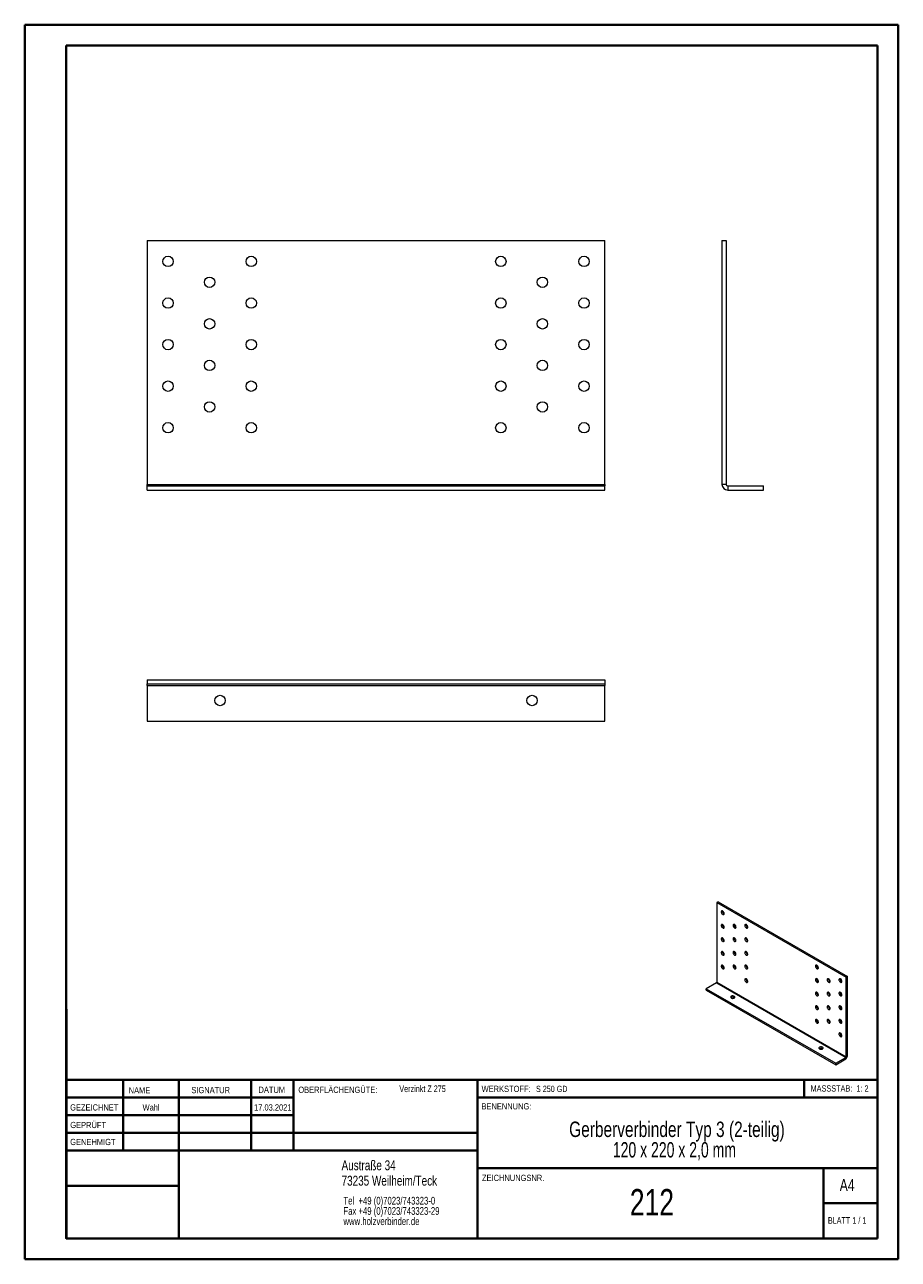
# Model space of a CAD drawing. Header units: millimetres. Extents: x 0 to 210, y 0 to 297.
import ezdxf

# ---------------------------------------------------------------- set-up
doc = ezdxf.new("R2010")
doc.units = ezdxf.units.MM
doc.styles.add('SLDTEXTSTYLE0', font='TXT', dxfattribs={"width": 0.75})
doc.styles.add('SLDTEXTSTYLE1', font='TXT', dxfattribs={"width": 0.681818})
doc.styles.add('SLDTEXTSTYLE2', font='TXT', dxfattribs={"width": 0.7})
doc.styles.add('SLDTEXTSTYLE3', font='TXT', dxfattribs={"width": 0.6875})
doc.styles.add('SLDTEXTSTYLE4', font='TXT', dxfattribs={"width": 0.680556})

# ---------------------------------------------------------------- blocks, each defined once
blk = doc.blocks.new('SW_NOTE_0')
at = {"color": 0, "linetype": 'Continuous', "lineweight": 0, "char_height": 1.8521, "attachment_point": 1, "style": 'SLDTEXTSTYLE0'}
for s, insert in [('Tel  +49 (0)7023/743323-0', (0, 2.39)), ('Fax +49 (0)7023/743323-29', (0, -0.08)), ('www.holzverbinder.de', (0, -2.55))]:
    blk.add_mtext(s, dxfattribs=dict(at, insert=insert))
blk = doc.blocks.new('SW_NOTE_1')
at = {"color": 0, "linetype": 'Continuous', "lineweight": 0, "char_height": 3.7042, "attachment_point": 2}
for s, insert, style in [('Gerberverbinder Typ 3 (2-teilig)', (36.75, 4.77), 'SLDTEXTSTYLE0'), ('120 x 220 x 2,0 mm', (36.14, -0.16), 'SLDTEXTSTYLE4')]:
    blk.add_mtext(s, dxfattribs=dict(at, insert=insert, style=style))

msp = doc.modelspace()

# ---------------------------------------------------------------- linework, layer by layer
at = {"color": 7, "linetype": 'Continuous', "lineweight": 40}
for p, q in [((0.08, 0.21), (0.08, 297.21)), ((0.08, 297.21), (210.08, 297.21)), ((210.08, 0.21), (210.08, 297.21)), ((210.08, 292.21), (210.08, 297.21)), ((10.08, 292.21), (205.08, 292.21)), ((10.08, 5.21), (10.08, 292.21)), ((205.08, 5.21), (205.08, 292.21)), ((10.11, 60.37), (10.11, 5.12)), ((205.08, 43.37), (10.11, 43.37)), ((23.71, 43.37), (23.71, 26.37)), ((37.1, 43.37), (37.1, 5.12)), ((54.51, 43.37), (54.51, 26.37)), ((64.71, 26.37), (64.71, 43.37)), ((108.91, 43.37), (108.91, 5.12)), ((187.47, 39.12), (187.47, 43.37)), ((64.71, 39.1), (10.11, 39.1)), ((205.08, 39.12), (108.91, 39.12)), ((64.71, 34.87), (10.11, 34.87)), ((108.91, 30.62), (10.11, 30.62)), ((108.91, 26.37), (10.11, 26.37)), ((108.91, 22.12), (205.08, 22.12)), ((192.08, 5.21), (192.08, 22.21)), ((37.1, 17.87), (10.11, 17.87)), ((10.11, 13.71), (10.08, 13.71)), ((205.08, 13.71), (192.08, 13.71)), ((10.11, 9.46), (10.08, 9.46)), ((10.08, 5.21), (205.08, 5.21)), ((205.08, 5.21), (180.99, 5.21)), ((0.08, 0.21), (210.08, 0.21))]:
    msp.add_line(p, q, dxfattribs=at)
at = {"color": 7, "linetype": 'Continuous', "lineweight": 15}
for p, q in [((29.53, 245.26), (29.53, 186.63)), ((29.53, 245.26), (139.53, 245.26)), ((139.53, 186.63), (139.53, 245.26)), ((167.7, 245.26), (167.7, 186.63)), ((167.7, 245.26), (168.7, 245.26)), ((168.7, 245.26), (168.7, 186.63)), ((29.53, 186.26), (29.53, 186.63)), ((29.53, 186.63), (139.53, 186.63)), ((29.53, 186.26), (139.53, 186.26)), ((29.53, 185.26), (29.53, 186.26)), ((29.53, 185.26), (139.53, 185.26)), ((139.53, 186.63), (139.53, 186.26)), ((139.53, 185.26), (139.53, 186.26)), ((168.7, 186.63), (167.7, 186.63)), ((169.07, 186.26), (169.07, 185.26)), ((169.07, 186.26), (177.71, 186.26)), ((169.07, 185.26), (177.71, 185.26)), ((177.71, 185.26), (177.71, 186.26)), ((29.53, 139.64), (29.53, 138.64)), ((29.53, 139.64), (139.53, 139.64)), ((139.53, 139.64), (139.53, 138.64)), ((29.53, 138.64), (139.53, 138.64)), ((29.53, 138.28), (29.53, 138.64)), ((29.53, 138.28), (139.53, 138.28)), ((29.53, 138.28), (29.53, 129.64)), ((139.53, 138.64), (139.53, 138.28)), ((139.53, 129.64), (139.53, 138.28)), ((29.53, 129.64), (139.53, 129.64)), ((166.75, 86.22), (166.47, 86.06)), ((166.75, 86.22), (197.86, 68.26)), ((166.47, 86.06), (197.58, 68.1)), ((166.47, 86.06), (166.47, 66.91)), ((168.16, 83.36), (168.23, 83.33)), ((168.16, 80.1), (168.23, 80.07)), ((170.99, 80.1), (171.06, 80.07)), ((173.82, 80.1), (173.89, 80.07)), ((168.16, 76.83), (168.23, 76.8)), ((170.99, 76.83), (171.06, 76.8)), ((173.82, 76.83), (173.89, 76.8)), ((168.16, 73.56), (168.23, 73.53)), ((170.99, 73.56), (171.06, 73.53)), ((173.82, 73.56), (173.89, 73.53)), ((168.16, 70.3), (168.23, 70.27)), ((170.99, 70.3), (171.06, 70.27)), ((173.82, 70.3), (173.89, 70.27)), ((190.79, 70.3), (190.86, 70.27)), ((166.36, 66.73), (163.92, 65.32)), ((166.36, 66.73), (197.48, 48.76)), ((166.47, 66.91), (197.58, 48.95)), ((173.82, 67.03), (173.89, 67)), ((190.79, 67.03), (190.86, 67)), ((193.62, 67.03), (193.69, 67)), ((196.45, 67.03), (196.51, 67)), ((197.86, 68.26), (197.58, 68.1)), ((197.58, 48.95), (197.58, 68.1)), ((197.86, 49.11), (197.86, 68.26)), ((163.92, 65.32), (195.03, 47.36)), ((163.92, 64.99), (163.92, 65.32)), ((163.92, 64.99), (195.03, 47.03)), ((190.79, 63.77), (190.86, 63.74)), ((193.62, 63.77), (193.69, 63.74)), ((196.45, 63.77), (196.51, 63.74)), ((190.79, 60.5), (190.86, 60.47)), ((193.62, 60.5), (193.69, 60.47)), ((196.45, 60.5), (196.51, 60.47)), ((190.79, 57.23), (190.86, 57.2)), ((193.62, 57.24), (193.69, 57.2)), ((196.45, 57.24), (196.51, 57.2)), ((196.45, 53.97), (196.51, 53.94)), ((195.03, 47.36), (197.48, 48.76)), ((195.03, 47.03), (197.48, 48.44)), ((197.48, 48.44), (197.48, 48.76)), ((197.86, 49.11), (197.58, 48.95)), ((195.03, 47.03), (195.03, 47.36))]:
    msp.add_line(p, q, dxfattribs=at)
at = {"color": 7, "linetype": 'Continuous', "lineweight": 0}
for p, q in [((64.71, 39.12), (10.11, 39.12)), ((23.71, 5.21), (23.71, 5.12)), ((54.51, 5.21), (54.51, 5.12))]:
    msp.add_line(p, q, dxfattribs=at)
at = {"color": 7, "linetype": 'Continuous', "lineweight": 15, "flags": 128}
for points in [[(167.88, 83.2), (167.98, 83.16), (168.07, 83.15), (168.14, 83.18), (168.2, 83.24), (168.23, 83.32), (168.23, 83.43), (168.21, 83.55), (168.17, 83.68), (168.1, 83.79), (168.02, 83.9), (167.93, 83.98), (167.83, 84.04), (167.74, 84.06), (167.66, 84.05), (167.59, 84.01), (167.55, 83.94), (167.53, 83.84), (167.54, 83.72), (167.57, 83.6), (167.62, 83.48), (167.7, 83.36), (167.79, 83.27), (167.88, 83.2)], [(167.88, 79.93), (167.98, 79.89), (168.07, 79.89), (168.14, 79.91), (168.2, 79.97), (168.23, 80.06), (168.23, 80.17), (168.21, 80.29), (168.17, 80.41), (168.1, 80.53), (168.02, 80.63), (167.93, 80.72), (167.83, 80.77), (167.74, 80.8), (167.66, 80.79), (167.59, 80.74), (167.55, 80.67), (167.53, 80.57), (167.54, 80.46), (167.57, 80.33), (167.62, 80.21), (167.7, 80.1), (167.79, 80), (167.88, 79.93)], [(170.71, 79.93), (170.81, 79.89), (170.89, 79.89), (170.97, 79.91), (171.02, 79.97), (171.06, 80.06), (171.06, 80.17), (171.04, 80.29), (171, 80.41), (170.93, 80.53), (170.85, 80.63), (170.76, 80.72), (170.66, 80.77), (170.57, 80.8), (170.49, 80.79), (170.42, 80.74), (170.38, 80.67), (170.36, 80.57), (170.36, 80.46), (170.4, 80.33), (170.45, 80.21), (170.53, 80.1), (170.61, 80), (170.71, 79.93)], [(173.54, 79.93), (173.63, 79.89), (173.72, 79.89), (173.8, 79.91), (173.85, 79.97), (173.88, 80.06), (173.89, 80.17), (173.87, 80.29), (173.83, 80.41), (173.76, 80.53), (173.68, 80.63), (173.59, 80.72), (173.49, 80.77), (173.4, 80.8), (173.32, 80.79), (173.25, 80.74), (173.21, 80.67), (173.19, 80.57), (173.19, 80.46), (173.22, 80.33), (173.28, 80.21), (173.35, 80.1), (173.44, 80), (173.54, 79.93)], [(167.88, 76.67), (167.98, 76.63), (168.07, 76.62), (168.14, 76.65), (168.2, 76.71), (168.23, 76.79), (168.23, 76.9), (168.21, 77.02), (168.17, 77.14), (168.1, 77.26), (168.02, 77.37), (167.93, 77.45), (167.83, 77.51), (167.74, 77.53), (167.66, 77.52), (167.59, 77.48), (167.55, 77.4), (167.53, 77.31), (167.54, 77.19), (167.57, 77.07), (167.62, 76.95), (167.7, 76.83), (167.79, 76.74), (167.88, 76.67)], [(170.71, 76.67), (170.81, 76.63), (170.89, 76.62), (170.97, 76.65), (171.02, 76.71), (171.06, 76.79), (171.06, 76.9), (171.04, 77.02), (171, 77.14), (170.93, 77.26), (170.85, 77.37), (170.76, 77.45), (170.66, 77.51), (170.57, 77.53), (170.49, 77.52), (170.42, 77.48), (170.38, 77.4), (170.36, 77.31), (170.36, 77.19), (170.4, 77.07), (170.45, 76.95), (170.53, 76.83), (170.61, 76.74), (170.71, 76.67)], [(173.54, 76.67), (173.63, 76.63), (173.72, 76.62), (173.8, 76.65), (173.85, 76.71), (173.88, 76.79), (173.89, 76.9), (173.87, 77.02), (173.83, 77.14), (173.76, 77.26), (173.68, 77.37), (173.59, 77.45), (173.49, 77.51), (173.4, 77.53), (173.32, 77.52), (173.25, 77.48), (173.21, 77.4), (173.19, 77.31), (173.19, 77.19), (173.22, 77.07), (173.28, 76.95), (173.35, 76.83), (173.44, 76.74), (173.54, 76.67)], [(167.88, 73.4), (167.98, 73.36), (168.07, 73.35), (168.14, 73.38), (168.2, 73.44), (168.23, 73.53), (168.23, 73.63), (168.21, 73.75), (168.17, 73.88), (168.1, 74), (168.02, 74.1), (167.93, 74.19), (167.83, 74.24), (167.74, 74.26), (167.66, 74.25), (167.59, 74.21), (167.55, 74.14), (167.53, 74.04), (167.54, 73.93), (167.57, 73.8), (167.62, 73.68), (167.7, 73.57), (167.79, 73.47), (167.88, 73.4)], [(170.71, 73.4), (170.81, 73.36), (170.89, 73.35), (170.97, 73.38), (171.02, 73.44), (171.06, 73.53), (171.06, 73.63), (171.04, 73.75), (171, 73.88), (170.93, 74), (170.85, 74.1), (170.76, 74.19), (170.66, 74.24), (170.57, 74.26), (170.49, 74.25), (170.42, 74.21), (170.38, 74.14), (170.36, 74.04), (170.36, 73.93), (170.4, 73.8), (170.45, 73.68), (170.53, 73.57), (170.61, 73.47), (170.71, 73.4)], [(173.54, 73.4), (173.63, 73.36), (173.72, 73.35), (173.8, 73.38), (173.85, 73.44), (173.88, 73.53), (173.89, 73.63), (173.87, 73.75), (173.83, 73.88), (173.76, 74), (173.68, 74.1), (173.59, 74.19), (173.49, 74.24), (173.4, 74.26), (173.32, 74.25), (173.25, 74.21), (173.21, 74.14), (173.19, 74.04), (173.19, 73.93), (173.22, 73.8), (173.28, 73.68), (173.35, 73.57), (173.44, 73.47), (173.54, 73.4)], [(167.88, 70.13), (167.98, 70.09), (168.07, 70.09), (168.14, 70.11), (168.2, 70.17), (168.23, 70.26), (168.23, 70.37), (168.21, 70.49), (168.17, 70.61), (168.1, 70.73), (168.02, 70.84), (167.93, 70.92), (167.83, 70.97), (167.74, 71), (167.66, 70.99), (167.59, 70.94), (167.55, 70.87), (167.53, 70.77), (167.54, 70.66), (167.57, 70.54), (167.62, 70.41), (167.7, 70.3), (167.79, 70.2), (167.88, 70.13)], [(170.71, 70.13), (170.81, 70.09), (170.89, 70.09), (170.97, 70.11), (171.02, 70.17), (171.06, 70.26), (171.06, 70.37), (171.04, 70.49), (171, 70.61), (170.93, 70.73), (170.85, 70.84), (170.76, 70.92), (170.66, 70.97), (170.57, 71), (170.49, 70.99), (170.42, 70.94), (170.38, 70.87), (170.36, 70.77), (170.36, 70.66), (170.4, 70.54), (170.45, 70.41), (170.53, 70.3), (170.61, 70.2), (170.71, 70.13)], [(173.54, 70.13), (173.63, 70.09), (173.72, 70.09), (173.8, 70.12), (173.85, 70.17), (173.88, 70.26), (173.89, 70.37), (173.87, 70.49), (173.83, 70.61), (173.76, 70.73), (173.68, 70.84), (173.59, 70.92), (173.49, 70.98), (173.4, 71), (173.32, 70.99), (173.25, 70.95), (173.21, 70.87), (173.19, 70.77), (173.19, 70.66), (173.22, 70.54), (173.28, 70.41), (173.35, 70.3), (173.44, 70.2), (173.54, 70.13)], [(190.51, 70.14), (190.6, 70.1), (190.69, 70.09), (190.77, 70.12), (190.82, 70.18), (190.86, 70.26), (190.86, 70.37), (190.84, 70.49), (190.8, 70.61), (190.73, 70.73), (190.65, 70.84), (190.56, 70.92), (190.46, 70.98), (190.37, 71), (190.29, 70.99), (190.22, 70.95), (190.18, 70.87), (190.16, 70.78), (190.16, 70.66), (190.2, 70.54), (190.25, 70.42), (190.33, 70.3), (190.41, 70.21), (190.51, 70.14)], [(173.54, 66.87), (173.63, 66.83), (173.72, 66.82), (173.8, 66.85), (173.85, 66.91), (173.88, 66.99), (173.89, 67.1), (173.87, 67.22), (173.83, 67.35), (173.76, 67.46), (173.68, 67.57), (173.59, 67.65), (173.49, 67.71), (173.4, 67.73), (173.32, 67.72), (173.25, 67.68), (173.21, 67.61), (173.19, 67.51), (173.19, 67.39), (173.22, 67.27), (173.28, 67.15), (173.35, 67.03), (173.44, 66.94), (173.54, 66.87)], [(190.51, 66.87), (190.6, 66.83), (190.69, 66.82), (190.77, 66.85), (190.82, 66.91), (190.86, 67), (190.86, 67.1), (190.84, 67.22), (190.8, 67.35), (190.73, 67.47), (190.65, 67.57), (190.56, 67.66), (190.46, 67.71), (190.37, 67.73), (190.29, 67.72), (190.22, 67.68), (190.18, 67.61), (190.16, 67.51), (190.16, 67.4), (190.2, 67.27), (190.25, 67.15), (190.33, 67.04), (190.41, 66.94), (190.51, 66.87)], [(193.34, 66.87), (193.43, 66.83), (193.52, 66.82), (193.6, 66.85), (193.65, 66.91), (193.68, 67), (193.69, 67.1), (193.67, 67.22), (193.63, 67.35), (193.56, 67.47), (193.48, 67.57), (193.39, 67.66), (193.29, 67.71), (193.2, 67.73), (193.11, 67.72), (193.05, 67.68), (193, 67.61), (192.98, 67.51), (192.99, 67.4), (193.02, 67.27), (193.08, 67.15), (193.15, 67.04), (193.24, 66.94), (193.34, 66.87)], [(196.17, 66.87), (196.26, 66.83), (196.35, 66.82), (196.42, 66.85), (196.48, 66.91), (196.51, 67), (196.52, 67.1), (196.5, 67.22), (196.45, 67.35), (196.39, 67.47), (196.31, 67.57), (196.21, 67.66), (196.12, 67.71), (196.03, 67.73), (195.94, 67.72), (195.88, 67.68), (195.83, 67.61), (195.81, 67.51), (195.82, 67.4), (195.85, 67.27), (195.91, 67.15), (195.98, 67.04), (196.07, 66.94), (196.17, 66.87)], [(169.93, 63.48), (169.85, 63.42), (169.8, 63.34), (169.79, 63.27), (169.81, 63.19), (169.87, 63.12), (169.96, 63.06), (170.07, 63.01), (170.2, 62.99), (170.34, 62.99), (170.47, 63.01), (170.59, 63.05), (170.68, 63.1), (170.75, 63.17), (170.78, 63.25), (170.78, 63.32), (170.74, 63.4), (170.66, 63.47), (170.56, 63.52), (170.44, 63.55), (170.3, 63.56), (170.17, 63.56), (170.04, 63.53), (169.93, 63.48)], [(190.51, 63.6), (190.6, 63.56), (190.69, 63.56), (190.77, 63.58), (190.82, 63.64), (190.86, 63.73), (190.86, 63.84), (190.84, 63.96), (190.8, 64.08), (190.73, 64.2), (190.65, 64.31), (190.56, 64.39), (190.46, 64.44), (190.37, 64.47), (190.29, 64.46), (190.22, 64.41), (190.18, 64.34), (190.16, 64.24), (190.16, 64.13), (190.2, 64.01), (190.25, 63.88), (190.33, 63.77), (190.41, 63.67), (190.51, 63.6)], [(193.34, 63.6), (193.43, 63.56), (193.52, 63.56), (193.6, 63.58), (193.65, 63.64), (193.68, 63.73), (193.69, 63.84), (193.67, 63.96), (193.63, 64.08), (193.56, 64.2), (193.48, 64.31), (193.39, 64.39), (193.29, 64.44), (193.2, 64.47), (193.11, 64.46), (193.05, 64.41), (193, 64.34), (192.98, 64.24), (192.99, 64.13), (193.02, 64.01), (193.08, 63.88), (193.15, 63.77), (193.24, 63.67), (193.34, 63.6)], [(196.17, 63.6), (196.26, 63.56), (196.35, 63.56), (196.42, 63.58), (196.48, 63.64), (196.51, 63.73), (196.52, 63.84), (196.5, 63.96), (196.45, 64.08), (196.39, 64.2), (196.31, 64.31), (196.21, 64.39), (196.12, 64.44), (196.03, 64.47), (195.94, 64.46), (195.88, 64.41), (195.83, 64.34), (195.81, 64.24), (195.82, 64.13), (195.85, 64.01), (195.91, 63.88), (195.98, 63.77), (196.07, 63.67), (196.17, 63.6)], [(190.51, 60.34), (190.6, 60.3), (190.69, 60.29), (190.77, 60.32), (190.82, 60.38), (190.86, 60.46), (190.86, 60.57), (190.84, 60.69), (190.8, 60.81), (190.73, 60.93), (190.65, 61.04), (190.56, 61.12), (190.46, 61.18), (190.37, 61.2), (190.29, 61.19), (190.22, 61.15), (190.18, 61.08), (190.16, 60.98), (190.16, 60.86), (190.2, 60.74), (190.25, 60.62), (190.33, 60.5), (190.41, 60.41), (190.51, 60.34)], [(193.34, 60.34), (193.43, 60.3), (193.52, 60.29), (193.6, 60.32), (193.65, 60.38), (193.68, 60.46), (193.69, 60.57), (193.67, 60.69), (193.63, 60.82), (193.56, 60.93), (193.48, 61.04), (193.39, 61.12), (193.29, 61.18), (193.2, 61.2), (193.11, 61.19), (193.05, 61.15), (193, 61.08), (192.98, 60.98), (192.99, 60.86), (193.02, 60.74), (193.08, 60.62), (193.15, 60.5), (193.24, 60.41), (193.34, 60.34)], [(196.17, 60.34), (196.26, 60.3), (196.35, 60.29), (196.42, 60.32), (196.48, 60.38), (196.51, 60.46), (196.52, 60.57), (196.5, 60.69), (196.45, 60.82), (196.39, 60.93), (196.31, 61.04), (196.21, 61.12), (196.12, 61.18), (196.03, 61.2), (195.94, 61.19), (195.88, 61.15), (195.83, 61.08), (195.81, 60.98), (195.82, 60.86), (195.85, 60.74), (195.91, 60.62), (195.98, 60.5), (196.07, 60.41), (196.17, 60.34)], [(190.51, 57.07), (190.6, 57.03), (190.69, 57.02), (190.77, 57.05), (190.82, 57.11), (190.86, 57.2), (190.86, 57.3), (190.84, 57.42), (190.8, 57.55), (190.73, 57.67), (190.65, 57.77), (190.56, 57.86), (190.46, 57.91), (190.37, 57.94), (190.29, 57.93), (190.22, 57.88), (190.18, 57.81), (190.16, 57.71), (190.16, 57.6), (190.2, 57.47), (190.25, 57.35), (190.33, 57.24), (190.41, 57.14), (190.51, 57.07)], [(193.34, 57.07), (193.43, 57.03), (193.52, 57.03), (193.6, 57.05), (193.65, 57.11), (193.68, 57.2), (193.69, 57.3), (193.67, 57.42), (193.63, 57.55), (193.56, 57.67), (193.48, 57.77), (193.39, 57.86), (193.29, 57.91), (193.2, 57.94), (193.11, 57.93), (193.05, 57.88), (193, 57.81), (192.98, 57.71), (192.99, 57.6), (193.02, 57.47), (193.08, 57.35), (193.15, 57.24), (193.24, 57.14), (193.34, 57.07)], [(196.17, 57.07), (196.26, 57.03), (196.35, 57.03), (196.42, 57.05), (196.48, 57.11), (196.51, 57.2), (196.52, 57.3), (196.5, 57.42), (196.45, 57.55), (196.39, 57.67), (196.31, 57.77), (196.21, 57.86), (196.12, 57.91), (196.03, 57.94), (195.94, 57.93), (195.88, 57.88), (195.83, 57.81), (195.81, 57.71), (195.82, 57.6), (195.85, 57.47), (195.91, 57.35), (195.98, 57.24), (196.07, 57.14), (196.17, 57.07)], [(196.17, 53.81), (196.26, 53.77), (196.35, 53.76), (196.42, 53.79), (196.48, 53.85), (196.51, 53.93), (196.52, 54.04), (196.5, 54.16), (196.45, 54.28), (196.39, 54.4), (196.31, 54.51), (196.21, 54.59), (196.12, 54.65), (196.03, 54.67), (195.94, 54.66), (195.88, 54.62), (195.83, 54.54), (195.81, 54.45), (195.82, 54.33), (195.85, 54.21), (195.91, 54.08), (195.98, 53.97), (196.07, 53.88), (196.17, 53.81)], [(191.15, 51.23), (191.06, 51.17), (191.01, 51.1), (191, 51.02), (191.02, 50.94), (191.08, 50.87), (191.17, 50.81), (191.28, 50.77), (191.41, 50.74), (191.55, 50.74), (191.68, 50.76), (191.8, 50.8), (191.9, 50.85), (191.96, 50.92), (192, 51), (191.99, 51.08), (191.95, 51.15), (191.88, 51.22), (191.77, 51.27), (191.65, 51.3), (191.52, 51.32), (191.38, 51.31), (191.25, 51.28), (191.15, 51.23)]]:
    msp.add_lwpolyline(points, dxfattribs=at)
at = {"color": 7, "linetype": 'Continuous', "lineweight": 15}
for centre in [(34.53, 240.26), (54.53, 240.26), (114.53, 240.26), (134.53, 240.26), (44.53, 235.26), (124.53, 235.26), (34.53, 230.26), (54.53, 230.26), (114.53, 230.26), (134.53, 230.26), (44.53, 225.26), (124.53, 225.26), (34.53, 220.26), (54.53, 220.26), (114.53, 220.26), (134.53, 220.26), (44.53, 215.26), (124.53, 215.26), (34.53, 210.26), (54.53, 210.26), (114.53, 210.26), (134.53, 210.26), (44.53, 205.26), (124.53, 205.26), (34.53, 200.26), (54.53, 200.26), (114.53, 200.26), (134.53, 200.26), (47.03, 134.64), (122.03, 134.64)]:
    msp.add_circle(centre, 1.25, dxfattribs=at)
for centre, radius, start, end in [((169.07, 186.63), 1.37, 180, 270), ((169.07, 186.63), 0.368, 180, 270), ((168.55, 83.99), 0.734, 175.4432, 238.4494), ((168.55, 80.72), 0.734, 175.4432, 238.4494), ((171.38, 80.72), 0.734, 175.4432, 238.4494), ((174.21, 80.72), 0.734, 175.4432, 238.4494), ((168.55, 77.46), 0.734, 175.4432, 238.4494), ((171.38, 77.46), 0.734, 175.4432, 238.4494), ((174.21, 77.46), 0.734, 175.4432, 238.4494), ((168.55, 74.19), 0.734, 175.4432, 238.4494), ((171.38, 74.19), 0.734, 175.4432, 238.4494), ((174.21, 74.19), 0.734, 175.4432, 238.4494), ((168.55, 70.92), 0.734, 175.4432, 238.4494), ((171.38, 70.92), 0.734, 175.4432, 238.4494), ((174.21, 70.92), 0.734, 175.4432, 238.4494), ((191.18, 70.92), 0.734, 175.4432, 238.4494), ((166.24, 66.92), 0.226, 302.6055, 357.3945), ((174.21, 67.66), 0.734, 175.4432, 238.4494), ((191.18, 67.66), 0.734, 175.4432, 238.4494), ((194, 67.66), 0.734, 175.4432, 238.4494), ((196.83, 67.66), 0.734, 175.4432, 238.4494), ((170.29, 62.53), 0.717, 54.8726, 125.1274), ((191.18, 64.39), 0.734, 175.4432, 238.4494), ((194, 64.39), 0.734, 175.4432, 238.4494), ((196.83, 64.39), 0.734, 175.4432, 238.4494), ((191.18, 61.13), 0.734, 175.4432, 238.4494), ((194, 61.13), 0.734, 175.4432, 238.4494), ((196.83, 61.13), 0.734, 175.4432, 238.4494), ((191.18, 57.86), 0.734, 175.4432, 238.4494), ((194, 57.86), 0.734, 175.4432, 238.4494), ((196.83, 57.86), 0.734, 175.4432, 238.4494), ((196.83, 54.59), 0.734, 175.4432, 238.4494), ((191.5, 50.28), 0.717, 54.8726, 125.1274), ((197.02, 49.15), 0.841, 302.6055, 357.3945), ((197.35, 48.96), 0.226, 302.6055, 357.3945)]:
    msp.add_arc(centre, radius, start, end, dxfattribs=at)

# ---------------------------------------------------------------- block references
at = {"color": 7, "linetype": 'Continuous', "lineweight": 0}
for name, p in [('SW_NOTE_1', (120.12, 28.57)), ('SW_NOTE_0', (76.7, 12.85))]:
    msp.add_blockref(name, p, dxfattribs=at)

# ---------------------------------------------------------------- texts
for s, insert, char_height, attachment_point, style in [('NAME', (25.07, 41.62), 1.5, 1, 'SLDTEXTSTYLE0'), ('SIGNATUR', (40.14, 41.68), 1.5, 1, 'SLDTEXTSTYLE0'), ('DATUM', (56.28, 41.74), 1.5, 1, 'SLDTEXTSTYLE0'), ('OBERFLÄCHENGÜTE:', (65.86, 41.74), 1.5, 1, 'SLDTEXTSTYLE0'), ('Verzinkt Z 275', (90.14, 42.03), 1.5875, 1, 'SLDTEXTSTYLE0'), ('WERKSTOFF:', (109.91, 41.96), 1.5, 1, 'SLDTEXTSTYLE0'), ('S 250 GD', (122.99, 41.96), 1.5, 1, 'SLDTEXTSTYLE3'), ('MASSSTAB:  1: 2', (188.99, 42.07), 1.5, 1, 'SLDTEXTSTYLE2'), ('GEZEICHNET', (11, 37.51), 1.5, 1, 'SLDTEXTSTYLE0'), ('Wahl', (30.46, 37.5), 1.499, 2, 'SLDTEXTSTYLE0'), ('17.03.2021', (59.72, 37.5), 1.499, 2, 'SLDTEXTSTYLE0'), ('BENENNUNG:', (109.88, 37.77), 1.5, 1, 'SLDTEXTSTYLE0'), ('GEPRÜFT', (11.03, 33.28), 1.5, 1, 'SLDTEXTSTYLE0'), ('GENEHMIGT', (11.02, 29.19), 1.5, 1, 'SLDTEXTSTYLE0'), ('Austraße 34', (76.25, 24.02), 2.3813, 1, 'SLDTEXTSTYLE0'), ('73235 Weilheim/Teck', (76.25, 20.32), 2.3813, 1, 'SLDTEXTSTYLE0'), ('ZEICHNUNGSNR.', (110, 20.55), 1.5, 1, 'SLDTEXTSTYLE0'), ('A4', (196, 19.52), 2.91, 1, 'SLDTEXTSTYLE0'), ('212', (150.86, 17.12), 6.35, 2, 'SLDTEXTSTYLE0'), ('BLATT 1 / 1', (193.16, 10.36), 1.5875, 1, 'SLDTEXTSTYLE1')]:
    msp.add_mtext(s, dxfattribs=dict(at, insert=insert, char_height=char_height, attachment_point=attachment_point, style=style))

doc.saveas('drawing.dxf')
